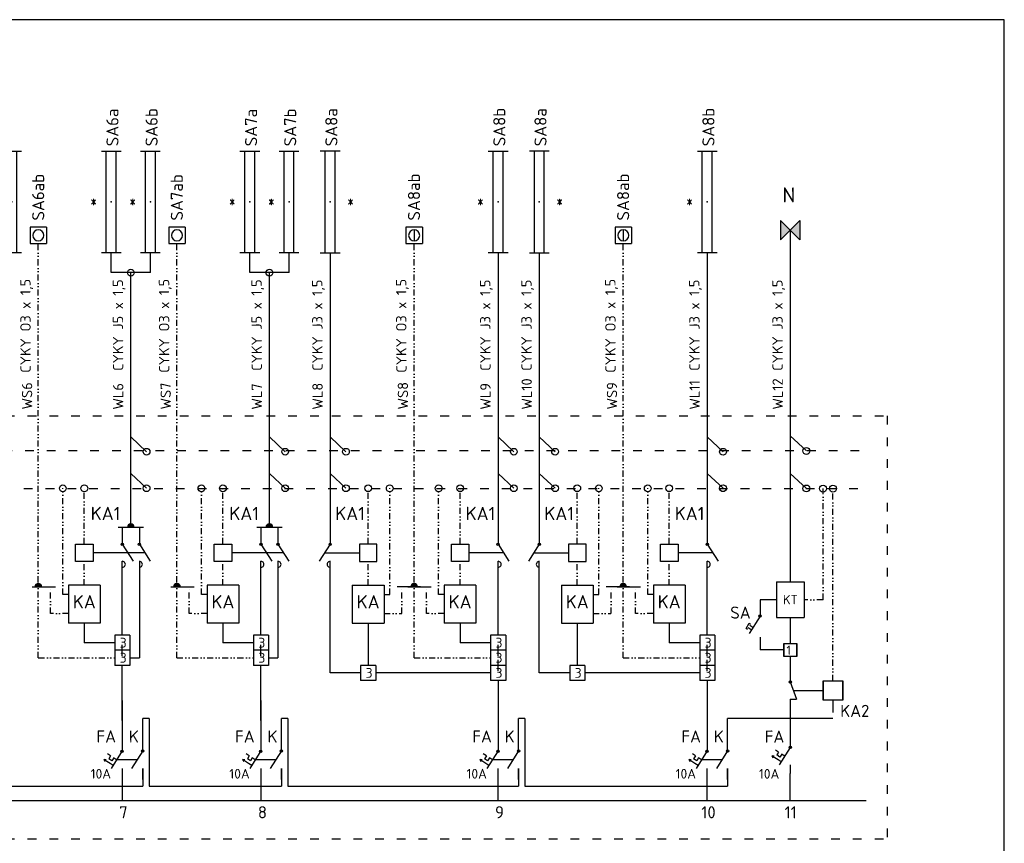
# Model space of a CAD drawing. Header units: millimetres. Extents: x -37966 to 4034, y 1212 to 30952.
# Tile 3 of 3: x -16367 to 4034, y 13890 to 30952. Entities that reach past the tile are written whole.
import ezdxf
from ezdxf.enums import TextEntityAlignment as Align

# ---------------------------------------------------------------- set-up
doc = ezdxf.new("R2010")
doc.units = ezdxf.units.MM
doc.linetypes.add('ACAD_ISO03W100', pattern=[30, 12, -18])
doc.linetypes.add('DIVIDE', pattern=[1.25, 0.5, -0.25, 0, -0.25, 0, -0.25])
for name, color, linetype in [('090-Z-VYPÍNAČE', 2, 'Continuous'), ('100', 100, 'Continuous'), ('EL1', 7, 'Continuous'), ('EL3', 1, 'Continuous'), ('ILS_LUMINAIRES', 7, 'Continuous'), ('LIŠTA', 6, 'Continuous'), ('PEN', 6, 'ACAD_ISO03W100'), ('PRVKY', 1, 'Continuous'), ('ROZVÁDĚČ', 1, 'ACAD_ISO03W100'), ('spoje', 7, 'Continuous'), ('VYPINACE', 2, 'Continuous'), ('Z-OVLÁDACÍ', 3, 'DIVIDE'), ('Z-ROZVADECE', 1, 'Continuous'), ('Z-VYPÍNAČE', 2, 'Continuous')]:
    doc.layers.add(name, color=color, linetype=linetype)
doc.styles.add('ISOCPEUR', font='isocpeur.ttf')
doc.styles.add('ISOCPEUR_10', font='isocpeur.ttf', dxfattribs={"width": 0.9})
doc.styles.get("Standard").update_dxf_attribs({"font": 'isocpeur.ttf'})

# ---------------------------------------------------------------- blocks, each defined once
blk = doc.blocks.new('ELJL22')
at = {"layer": 'EL3', "linetype": 'Continuous'}
for p, q in [((-8, -1.56), (-8, 1.56)), ((8, 1.56), (8, -1.56)), ((-8, 0.78), (8, 0.78)), ((-8, -0.78), (8, -0.78))]:
    blk.add_line(p, q, dxfattribs=at)
blk.add_point((0, 0), dxfattribs=at)
at = {"layer": 'EL1', "flags": 8}
blk.add_attdef('POPIS', text='', height=1, dxfattribs=at).set_placement((0, 3), align=Align.MIDDLE)
at = {"layer": 'EL1', "linetype": 'Continuous', "flags": 1}
blk.add_attdef('SVITIDLO', (0, 0), '', height=2, dxfattribs=at)
blk = doc.blocks.new('tlačítko')
at = {"layer": 'Z-VYPÍNAČE'}
for p, q in [((-3120398, -5107014), (-3120398, -5107344)), ((-3120398, -5107014), (-3120069, -5107014)), ((-3120069, -5107014), (-3120069, -5107344)), ((-3120069, -5107344), (-3120398, -5107344))]:
    blk.add_line(p, q, dxfattribs=at)
blk.add_circle((-3120234, -5107179), 111, dxfattribs=at)

msp = doc.modelspace()

# ---------------------------------------------------------------- hatches: boundary and pattern name
h = msp.add_hatch(color=6)
h.dxf.hatch_style = 1
h.paths.add_polyline_path([(-14065, 20507, -0.414214), (-13995, 20438), (-14065, 20438)])
h.paths.add_polyline_path([(-14065, 20507), (-14065, 20438), (-14134, 20438, -0.414214)])
h = msp.add_hatch(color=6)
h.dxf.hatch_style = 1
h.paths.add_polyline_path([(-11193, 20507, -0.414214), (-11123, 20438), (-11193, 20438)])
h.paths.add_polyline_path([(-11193, 20507), (-11193, 20438), (-11262, 20438, -0.414214)])
h = msp.add_hatch(color=6)
h.dxf.hatch_style = 1
h.paths.add_polyline_path([(-15981, 19273, -0.414214), (-15911, 19204), (-15981, 19204)])
h.paths.add_polyline_path([(-15981, 19273), (-15981, 19204), (-16050, 19204, -0.414214)])
h = msp.add_hatch(color=6)
h.dxf.hatch_style = 1
h.paths.add_polyline_path([(-13109, 19273, -0.414214), (-13039, 19204), (-13109, 19204)])
h.paths.add_polyline_path([(-13109, 19273), (-13109, 19204), (-13178, 19204, -0.414214)])
h = msp.add_hatch(color=6)
h.dxf.hatch_style = 1
h.paths.add_polyline_path([(-8194, 19273, -0.414214), (-8125, 19204), (-8194, 19204)])
h.paths.add_polyline_path([(-8194, 19273), (-8194, 19204), (-8264, 19204, -0.414214)])
h = msp.add_hatch(color=6)
h.dxf.hatch_style = 1
h.paths.add_polyline_path([(-3862, 19273, -0.414214), (-3792, 19204), (-3862, 19204)])
h.paths.add_polyline_path([(-3862, 19273), (-3862, 19204), (-3931, 19204, -0.414214)])
at = {"layer": 'Z-ROZVADECE'}
h = msp.add_hatch(color=256, dxfattribs=at)
h.paths.add_polyline_path([(-601, 26791), (-601, 26390), (-400, 26590)])
h.paths.add_polyline_path([(-200, 26791), (-400, 26590), (-200, 26390)])

# ---------------------------------------------------------------- linework, layer by layer
for p, q in [((4034, 30952), (-37966, 30952)), ((4034, 1212), (4034, 30952)), ((-8194, 26599), (-8194, 26370)), ((-3862, 26599), (-3862, 26370)), ((-14470, 25712), (-14470, 26126)), ((-13659, 25712), (-13659, 26126)), ((-11598, 25712), (-11598, 26126)), ((-10787, 25712), (-10787, 26126)), ((-9934, 26126), (-9934, 20085)), ((-6454, 26126), (-6454, 20085)), ((-5601, 26126), (-5601, 20085)), ((-2122, 26126), (-2122, 20085)), ((-13659, 25712), (-14470, 25712)), ((-14065, 20438), (-14065, 25712)), ((-10787, 25712), (-11598, 25712)), ((-11193, 20438), (-11193, 25712)), ((-14241, 20438), (-14241, 20085)), ((-11369, 20438), (-11369, 20085)), ((-14241, 20085), (-14015, 19732)), ((-13888, 20085), (-13663, 19732)), ((-11369, 20085), (-11143, 19732)), ((-11016, 20085), (-10790, 19732)), ((-9934, 20085), (-10160, 19732)), ((-6454, 20085), (-6229, 19732)), ((-5601, 20085), (-5827, 19732)), ((-2122, 20085), (-1896, 19732)), ((-14241, 18201), (-14241, 19732)), ((-11369, 18201), (-11369, 19732)), ((-9934, 17420), (-9934, 19732)), ((-6454, 18201), (-6454, 19732)), ((-5601, 17420), (-5601, 19732)), ((-2122, 18201), (-2122, 19732)), ((-1026, 18597), (-1256, 18236)), ((-15028, 18452), (-15028, 18045)), ((-12156, 18452), (-12156, 18045)), ((-9147, 18452), (-9147, 17573)), ((-7241, 18452), (-7241, 18045)), ((-4814, 18452), (-4814, 17573)), ((-2909, 18452), (-2909, 18045)), ((-1175, 18364), (-1240, 18405)), ((-1210, 18310), (-1275, 18352)), ((-14397, 18045), (-15028, 18045)), ((-14241, 17767), (-14241, 18003)), ((-11525, 18045), (-12156, 18045)), ((-11369, 17767), (-11369, 18003)), ((-6611, 18045), (-7241, 18045)), ((-6454, 17767), (-6454, 18003)), ((-2278, 18045), (-2909, 18045)), ((-2122, 17767), (-2122, 18003)), ((-14241, 16431), (-14241, 17576)), ((-11369, 16431), (-11369, 17576)), ((-6454, 17454), (-6454, 17691)), ((-2122, 17454), (-2122, 17691)), ((-9303, 17420), (-9934, 17420)), ((-6611, 17420), (-8991, 17420)), ((-4971, 17420), (-5601, 17420)), ((-2278, 17420), (-4658, 17420)), ((-6454, 17263), (-6454, 15803)), ((-2122, 17263), (-2122, 15803)), ((-400, 17235), (-272, 16874)), ((-336, 17054), (280, 17054)), ((-14241, 16846), (-14241, 15803)), ((-11369, 16846), (-11369, 15803)), ((-400, 16874), (-400, 15876)), ((-400, 16874), (-272, 16874)), ((-13818, 15803), (-13818, 16477)), ((-13685, 16477), (-13818, 16477)), ((-13685, 16477), (-13685, 15074)), ((-10946, 15803), (-10946, 16477)), ((-10813, 16477), (-10946, 16477)), ((-10813, 16477), (-10813, 15074)), ((-6031, 15803), (-6031, 16477)), ((-5898, 16477), (-6031, 16477)), ((-5898, 16477), (-5898, 15074)), ((-1699, 15803), (-1699, 16477)), ((483, 16477), (-1699, 16477)), ((-14485, 15701), (-14548, 15741)), ((-14241, 15803), (-14472, 15442)), ((-13818, 15803), (-14048, 15442)), ((-11612, 15701), (-11676, 15741)), ((-11369, 15803), (-11600, 15442)), ((-10946, 15803), (-11176, 15442)), ((-6698, 15701), (-6761, 15741)), ((-6454, 15803), (-6685, 15442)), ((-6031, 15803), (-6262, 15442)), ((-2365, 15701), (-2429, 15741)), ((-2122, 15803), (-2353, 15442)), ((-1699, 15803), (-1929, 15442)), ((-644, 15780), (-709, 15821)), ((-644, 15780), (-682, 15720)), ((-616, 15678), (-682, 15720)), ((-400, 15876), (-631, 15516)), ((-578, 15737), (-616, 15678)), ((-516, 15696), (-580, 15737)), ((-14622, 15626), (-14598, 15582)), ((-14559, 15586), (-14622, 15626)), ((-14622, 15626), (-14573, 15623)), ((-14496, 15545), (-14559, 15586)), ((-14485, 15701), (-14522, 15642)), ((-14457, 15601), (-14522, 15642)), ((-14432, 15505), (-14496, 15545)), ((-14420, 15659), (-14457, 15601)), ((-14359, 15619), (-14422, 15659)), ((-14356, 15623), (-13933, 15623)), ((-11750, 15626), (-11726, 15582)), ((-11687, 15586), (-11750, 15626)), ((-11750, 15626), (-11700, 15623)), ((-11623, 15545), (-11687, 15586)), ((-11612, 15701), (-11650, 15642)), ((-11585, 15601), (-11650, 15642)), ((-11560, 15505), (-11623, 15545)), ((-11548, 15659), (-11585, 15601)), ((-11487, 15619), (-11550, 15659)), ((-11484, 15623), (-11061, 15623)), ((-6835, 15626), (-6812, 15582)), ((-6772, 15586), (-6835, 15626)), ((-6835, 15626), (-6786, 15623)), ((-6709, 15545), (-6772, 15586)), ((-6698, 15701), (-6735, 15642)), ((-6671, 15601), (-6735, 15642)), ((-6646, 15505), (-6709, 15545)), ((-6633, 15659), (-6671, 15601)), ((-6572, 15619), (-6635, 15659)), ((-6570, 15623), (-6146, 15623)), ((-2503, 15626), (-2479, 15582)), ((-2440, 15586), (-2503, 15626)), ((-2503, 15626), (-2453, 15623)), ((-2376, 15545), (-2440, 15586)), ((-2365, 15701), (-2403, 15642)), ((-2338, 15601), (-2403, 15642)), ((-2313, 15505), (-2376, 15545)), ((-2301, 15659), (-2338, 15601)), ((-2240, 15619), (-2303, 15659)), ((-2237, 15623), (-1814, 15623)), ((-785, 15703), (-760, 15659)), ((-720, 15662), (-785, 15703)), ((-785, 15703), (-734, 15700)), ((-655, 15621), (-720, 15662)), ((-591, 15579), (-655, 15621)), ((-400, 15516), (-400, 15335)), ((-14246, 15442), (-14246, 14781)), ((-13818, 15442), (-13818, 15074)), ((-11374, 15442), (-11374, 14781)), ((-10946, 15442), (-10946, 15074)), ((-6459, 15442), (-6459, 14781)), ((-6031, 15442), (-6031, 15074)), ((-2127, 15442), (-2127, 14781)), ((-1699, 15442), (-1699, 15074))]:
    msp.add_line(p, q)
at = {"ltscale": 0.15}
for p, q in [((-400, 26590), (-400, 19308)), ((-14065, 22308), (-13738, 22003)), ((-11193, 22308), (-10866, 22003)), ((-9934, 22308), (-9607, 22003)), ((-6454, 22308), (-6128, 22003)), ((-5601, 22308), (-5275, 22003)), ((-2122, 22308), (-1795, 22003)), ((-400, 22331), (-67, 22019)), ((-14065, 21550), (-13738, 21245)), ((-11193, 21550), (-10866, 21245)), ((-9934, 21550), (-9607, 21245)), ((-6454, 21550), (-6128, 21245)), ((-5601, 21550), (-5275, 21245)), ((-2122, 21550), (-1795, 21245)), ((-400, 21553), (-67, 21241)), ((-13888, 20438), (-13888, 20085)), ((-11016, 20438), (-11016, 20085)), ((-13888, 19732), (-13888, 17732)), ((-11016, 19732), (-11016, 17732)), ((-400, 18566), (-400, 18031)), ((-400, 17761), (-400, 17210)), ((-13818, 15209), (-13818, 15442)), ((-10946, 15209), (-10946, 15442)), ((-6031, 15209), (-6031, 15442)), ((-1699, 15209), (-1699, 15442)), ((-400, 14778), (-400, 15335)), ((-16557, 15074), (-13818, 15074)), ((-13685, 15074), (-10946, 15074)), ((-10813, 15074), (-6031, 15074)), ((-5898, 15074), (-1699, 15074))]:
    msp.add_line(p, q, dxfattribs=at)
at = {"color": 6}
for p, q in [((-14329, 20438), (-13800, 20438)), ((-11457, 20438), (-10928, 20438)), ((-16109, 19204), (-15626, 19204)), ((-13237, 19204), (-12754, 19204)), ((-8066, 19204), (-8549, 19204)), ((-8322, 19204), (-7840, 19204)), ((-3734, 19204), (-4216, 19204)), ((-3990, 19204), (-3507, 19204))]:
    msp.add_line(p, q, dxfattribs=at)
at = {"linetype": 'Continuous'}
for p, q in [((-13775, 19908), (-14847, 19909)), ((-10903, 19908), (-11974, 19909)), ((-10047, 19908), (-9328, 19909)), ((-6342, 19908), (-7060, 19909)), ((-5714, 19908), (-4996, 19909)), ((-2009, 19908), (-2727, 19909)), ((-14085, 18201), (-14397, 18201)), ((-14397, 18201), (-14397, 17888)), ((-14085, 18201), (-14085, 17888)), ((-11213, 18201), (-11525, 18201)), ((-11525, 18201), (-11525, 17888)), ((-11213, 18201), (-11213, 17888)), ((-6298, 18201), (-6611, 18201)), ((-6611, 18201), (-6611, 17888)), ((-6298, 18201), (-6298, 17888)), ((-1966, 18201), (-2278, 18201)), ((-2278, 18201), (-2278, 17888)), ((-1966, 18201), (-1966, 17888)), ((-14085, 17888), (-14397, 17888)), ((-14085, 17888), (-14397, 17888)), ((-14397, 17888), (-14397, 17576)), ((-14085, 17888), (-14085, 17576)), ((-11213, 17888), (-11525, 17888)), ((-11213, 17888), (-11525, 17888)), ((-11525, 17888), (-11525, 17576)), ((-11213, 17888), (-11213, 17576)), ((-6298, 17888), (-6611, 17888)), ((-6298, 17888), (-6611, 17888)), ((-6611, 17888), (-6611, 17576)), ((-6298, 17888), (-6298, 17576)), ((-1966, 17888), (-2278, 17888)), ((-1966, 17888), (-2278, 17888)), ((-2278, 17888), (-2278, 17576)), ((-1966, 17888), (-1966, 17576)), ((-14085, 17576), (-14397, 17576)), ((-11213, 17576), (-11525, 17576)), ((-8991, 17576), (-9303, 17576)), ((-9303, 17576), (-9303, 17263)), ((-8991, 17576), (-8991, 17263)), ((-6298, 17576), (-6611, 17576)), ((-6611, 17576), (-6611, 17263)), ((-6298, 17576), (-6298, 17263)), ((-4658, 17576), (-4971, 17576)), ((-4971, 17576), (-4971, 17263)), ((-4658, 17576), (-4658, 17263)), ((-1966, 17576), (-2278, 17576)), ((-2278, 17576), (-2278, 17263)), ((-1966, 17576), (-1966, 17263)), ((-8991, 17263), (-9303, 17263)), ((-6298, 17263), (-6611, 17263)), ((-4658, 17263), (-4971, 17263)), ((-1966, 17263), (-2278, 17263))]:
    msp.add_line(p, q, dxfattribs=at)
at = {"ltscale": 10}
for p, q in [((-536, 18031), (-265, 18031)), ((-536, 18031), (-536, 17761)), ((-536, 17761), (-536, 18031)), ((-265, 17761), (-265, 18031)), ((-265, 18031), (-265, 17761)), ((-265, 18031), (-265, 17761)), ((-265, 17761), (-265, 18031)), ((-265, 17761), (-536, 17761)), ((280, 17257), (686, 17257)), ((280, 17257), (280, 16852)), ((280, 16852), (280, 17257)), ((686, 16852), (686, 17257)), ((686, 17257), (686, 16852)), ((686, 17257), (686, 16852)), ((686, 16852), (686, 17257)), ((686, 16852), (280, 16852))]:
    msp.add_line(p, q, dxfattribs=at)
at = {"ltscale": 0.15}
for centre, radius in [((-14065, 25712), 69.5), ((-11193, 25712), 69.5), ((-13738, 22003), 69.5), ((-10866, 22003), 69.5), ((-9607, 22003), 69.5), ((-6128, 22003), 69.5), ((-5275, 22003), 69.5), ((-1795, 22003), 69.5), ((-67, 22019), 71), ((-15474, 21244), 69.5), ((-15028, 21244), 69.5), ((-13738, 21245), 69.5), ((-12602, 21244), 69.5), ((-12156, 21244), 69.5), ((-10866, 21245), 69.5), ((-9607, 21245), 69.5), ((-9147, 21245), 69.5), ((-8701, 21244), 69.5), ((-7687, 21244), 69.5), ((-7241, 21245), 69.5), ((-6128, 21245), 69.5), ((-5275, 21245), 69.5), ((-4814, 21245), 69.5), ((-4369, 21244), 69.5), ((-3355, 21244), 69.5), ((-2909, 21245), 69.5), ((-1795, 21245), 69.5), ((-67, 21241), 71), ((277, 21238), 72.5), ((277, 21238), 72.5), ((483, 21238), 72.5), ((483, 21238), 72.5)]:
    msp.add_circle(centre, radius, dxfattribs=at)
for centre, radius in [((-14241, 20085), 23.8), ((-13888, 20085), 23.8), ((-11369, 20085), 23.8), ((-11016, 20085), 23.8), ((-9934, 20085), 23.8), ((-6454, 20085), 23.8), ((-5601, 20085), 23.8), ((-2122, 20085), 23.8), ((-1026, 18597), 24.3), ((-400, 17235), 24.3), ((-14246, 15795), 23.8), ((-13818, 15803), 24.3), ((-11374, 15795), 23.8), ((-10946, 15803), 24.3), ((-6459, 15795), 23.8), ((-6031, 15803), 24.3), ((-2127, 15795), 23.8), ((-1699, 15803), 24.3), ((-400, 15876), 24.3)]:
    msp.add_circle(centre, radius)
at = {"color": 6}
for centre in [(-14065, 20438), (-11193, 20438), (-15981, 19204), (-13109, 19204), (-8194, 19204), (-3862, 19204)]:
    msp.add_arc(centre, 69.5, 0, 180, dxfattribs=at)
at = {"ltscale": 0.15}
for centre, start, end in [((-14241, 19669), 269.9757, 90), ((-13888, 19669), 269.9757, 90), ((-11369, 19669), 269.9757, 90), ((-11016, 19669), 269.9757, 90), ((-9934, 19669), 90, 270.0243), ((-6454, 19669), 269.9757, 90), ((-5601, 19669), 90, 270.0243), ((-2122, 19669), 269.9757, 90)]:
    msp.add_arc(centre, 63.2, start, end, dxfattribs=at)
at = {"layer": 'LIŠTA', "ltscale": 0.02}
msp.add_line((-34578, 14781), (1173, 14778), dxfattribs=at)
at = {"layer": 'PEN', "ltscale": 15}
for p, q in [((-32454, 22029), (1173, 22025)), ((-32479, 21245), (1173, 21241))]:
    msp.add_line(p, q, dxfattribs=at)
at = {"layer": 'PRVKY', "color": 1}
for p, q in [((-601, 26791), (-200, 26390)), ((-200, 26791), (-601, 26390))]:
    msp.add_line(p, q, dxfattribs=at)
at = {"layer": 'ROZVÁDĚČ', "ltscale": 15}
for p, q in [((-36002, 22749), (1603, 22745)), ((1603, 22746), (1603, 13982)), ((-36002, 13986), (1603, 13982))]:
    msp.add_line(p, q, dxfattribs=at)
at = {"layer": 'spoje'}
for p, q in [((-686, 18937), (-1026, 18937)), ((-1026, 18937), (-1026, 18597)), ((-1317, 18338), (-1254, 18448)), ((-1254, 18448), (-1226, 18432)), ((-1287, 18321), (-1317, 18338)), ((-1026, 18158), (-1026, 17896)), ((-536, 17896), (-1026, 17896))]:
    msp.add_line(p, q, dxfattribs=at)
at = {"layer": 'VYPINACE'}
for p, q in [((-15210, 20090), (-14847, 20090)), ((-15210, 19727), (-15210, 20090)), ((-14847, 20090), (-14847, 19727)), ((-12337, 20090), (-11974, 20090)), ((-12337, 19727), (-12337, 20090)), ((-11974, 20090), (-11974, 19727)), ((-8965, 20090), (-9328, 20090)), ((-9328, 20090), (-9328, 19727)), ((-8965, 19727), (-8965, 20090)), ((-7423, 20090), (-7060, 20090)), ((-7423, 19727), (-7423, 20090)), ((-7060, 20090), (-7060, 19727)), ((-4633, 20090), (-4996, 20090)), ((-4996, 20090), (-4996, 19727)), ((-4633, 19727), (-4633, 20090)), ((-3090, 20090), (-2727, 20090)), ((-3090, 19727), (-3090, 20090)), ((-2727, 20090), (-2727, 19727)), ((-14847, 19727), (-15210, 19727)), ((-11974, 19727), (-12337, 19727)), ((-9328, 19727), (-8965, 19727)), ((-7060, 19727), (-7423, 19727)), ((-4996, 19727), (-4633, 19727)), ((-2727, 19727), (-3090, 19727)), ((-14699, 19238), (-15357, 19238)), ((-15357, 19238), (-15357, 18452)), ((-14699, 19238), (-14699, 18452)), ((-11827, 19238), (-12485, 19238)), ((-12485, 19238), (-12485, 18452)), ((-11827, 19238), (-11827, 18452)), ((-9476, 19238), (-8818, 19238)), ((-9476, 19238), (-9476, 18452)), ((-8818, 19238), (-8818, 18452)), ((-6913, 19238), (-7570, 19238)), ((-7570, 19238), (-7570, 18452)), ((-6913, 19238), (-6913, 18452)), ((-5143, 19238), (-4486, 19238)), ((-5143, 19238), (-5143, 18452)), ((-4486, 19238), (-4486, 18452)), ((-2580, 19238), (-3238, 19238)), ((-3238, 19238), (-3238, 18452)), ((-2580, 19238), (-2580, 18452)), ((-686, 19308), (-115, 19308)), ((-686, 19308), (-686, 18566)), ((-115, 19308), (-115, 18566)), ((-686, 18566), (-115, 18566)), ((-14699, 18452), (-15357, 18452)), ((-11827, 18452), (-12485, 18452)), ((-9476, 18452), (-8818, 18452)), ((-6913, 18452), (-7570, 18452)), ((-5143, 18452), (-4486, 18452)), ((-2580, 18452), (-3238, 18452))]:
    msp.add_line(p, q, dxfattribs=at)
at = {"layer": 'Z-OVLÁDACÍ', "ltscale": 250}
for p, q in [((-15981, 17733), (-15981, 26314)), ((-13109, 17733), (-13109, 26314)), ((-8194, 17733), (-8194, 26314)), ((-3862, 17733), (-3862, 26314)), ((-15474, 19042), (-15474, 21244)), ((-15028, 20090), (-15028, 21244)), ((-12602, 19042), (-12602, 21244)), ((-12156, 20090), (-12156, 21244)), ((-9147, 20090), (-9147, 21244)), ((-8701, 19042), (-8701, 21244)), ((-7687, 19042), (-7687, 21244)), ((-7241, 20090), (-7241, 21244)), ((-4814, 20090), (-4814, 21244)), ((-4369, 19042), (-4369, 21244)), ((-3355, 19042), (-3355, 21244)), ((-2909, 20090), (-2909, 21244)), ((277, 18937), (277, 21241)), ((483, 17257), (483, 21241)), ((-15028, 19238), (-15028, 19727)), ((-12156, 19238), (-12156, 19727)), ((-9147, 19238), (-9147, 19727)), ((-7241, 19238), (-7241, 19727)), ((-4814, 19238), (-4814, 19727)), ((-2909, 19238), (-2909, 19727)), ((-15727, 18649), (-15727, 19204)), ((-12855, 18649), (-12855, 19204)), ((-8448, 18649), (-8448, 19204)), ((-7941, 18649), (-7941, 19204)), ((-4115, 18649), (-4115, 19204)), ((-3608, 18649), (-3608, 19204)), ((277, 18937), (-115, 18937)), ((-15727, 18649), (-15726, 18648)), ((-15357, 18648), (-15726, 18648)), ((-12855, 18649), (-12854, 18648)), ((-12485, 18648), (-12854, 18648)), ((-8818, 18648), (-8449, 18648)), ((-7941, 18649), (-7940, 18648)), ((-7570, 18648), (-7940, 18648)), ((-4486, 18648), (-4116, 18648)), ((-3608, 18649), (-3607, 18648)), ((-3238, 18648), (-3607, 18648)), ((-15981, 17733), (-14397, 17733)), ((-13109, 17733), (-11525, 17733)), ((-8194, 17733), (-6611, 17733)), ((-3862, 17733), (-2278, 17733))]:
    msp.add_line(p, q, dxfattribs=at)
at = {"layer": 'Z-OVLÁDACÍ', "ltscale": 500}
for p, q in [((-15357, 19042), (-15474, 19042)), ((-12485, 19042), (-12602, 19042)), ((-8818, 19042), (-8701, 19042)), ((-7570, 19042), (-7687, 19042)), ((-4486, 19042), (-4369, 19042)), ((-3238, 19042), (-3355, 19042)), ((483, 16852), (483, 16477))]:
    msp.add_line(p, q, dxfattribs=at)
at = {"layer": 'Z-ROZVADECE'}
for p, q in [((-601, 26791), (-601, 26390)), ((-200, 26791), (-200, 26390))]:
    msp.add_line(p, q, dxfattribs=at)
at = {"layer": 'Z-VYPÍNAČE'}
for p, q in [((-14085, 17732), (-13888, 17732)), ((-11213, 17732), (-11016, 17732))]:
    msp.add_line(p, q, dxfattribs=at)

# ---------------------------------------------------------------- block references
at = {"layer": '090-Z-VYPÍNAČE', "xscale": -1.033593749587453, "yscale": 1.033593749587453, "zscale": 1.033593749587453}
for p in [(-3241035, 5305232), (-3238163, 5305232), (-3233248, 5305232), (-3228916, 5305232)]:
    msp.add_blockref('tlačítko', p, dxfattribs=at)
at = {"layer": 'ILS_LUMINAIRES'}
ref = msp.add_blockref('ELJL22', (-16531, 27176), dxfattribs=dict(at, xscale=131.25, yscale=131.25, zscale=131.25, rotation=90))
ref.add_attrib('POPIS', '*', dxfattribs={"layer": 'EL1', "height": 262, "rotation": 90}).set_placement((-16925, 27176), align=Align.MIDDLE)
ref = msp.add_blockref('ELJL22', (-14470, 27176), dxfattribs=dict(at, xscale=131.25, yscale=131.25, zscale=131.25, rotation=90))
ref.add_attrib('POPIS', '*', dxfattribs={"layer": 'EL1', "height": 262, "rotation": 90}).set_placement((-14864, 27176), align=Align.MIDDLE)
ref = msp.add_blockref('ELJL22', (-13659, 27176), dxfattribs=dict(at, xscale=131.25, yscale=131.25, zscale=131.25, rotation=90))
ref.add_attrib('POPIS', '*', dxfattribs={"layer": 'EL1', "height": 262, "rotation": 90}).set_placement((-14053, 27176), align=Align.MIDDLE)
ref = msp.add_blockref('ELJL22', (-11598, 27176), dxfattribs=dict(at, xscale=131.25, yscale=131.25, zscale=131.25, rotation=90))
ref.add_attrib('POPIS', '*', dxfattribs={"layer": 'EL1', "height": 262, "rotation": 90}).set_placement((-11992, 27176), align=Align.MIDDLE)
ref = msp.add_blockref('ELJL22', (-10787, 27176), dxfattribs=dict(at, xscale=131.25, yscale=131.25, zscale=131.25, rotation=90))
ref.add_attrib('POPIS', '*', dxfattribs={"layer": 'EL1', "height": 262, "rotation": 90}).set_placement((-11181, 27176), align=Align.MIDDLE)
ref = msp.add_blockref('ELJL22', (-9934, 27176), dxfattribs=dict(at, xscale=-131.25, yscale=131.25, zscale=131.25, rotation=270))
ref.add_attrib('POPIS', '*', dxfattribs={"layer": 'EL1', "height": 262, "rotation": 90}).set_placement((-9540, 27176), align=Align.MIDDLE)
ref = msp.add_blockref('ELJL22', (-6454, 27176), dxfattribs=dict(at, xscale=131.25, yscale=131.25, zscale=131.25, rotation=90))
ref.add_attrib('POPIS', '*', dxfattribs={"layer": 'EL1', "height": 262, "rotation": 90}).set_placement((-6848, 27176), align=Align.MIDDLE)
ref = msp.add_blockref('ELJL22', (-5601, 27176), dxfattribs=dict(at, xscale=-131.25, yscale=131.25, zscale=131.25, rotation=270))
ref.add_attrib('POPIS', '*', dxfattribs={"layer": 'EL1', "height": 262, "rotation": 90}).set_placement((-5208, 27176), align=Align.MIDDLE)
ref = msp.add_blockref('ELJL22', (-2122, 27176), dxfattribs=dict(at, xscale=131.25, yscale=131.25, zscale=131.25, rotation=90))
ref.add_attrib('POPIS', '*', dxfattribs={"layer": 'EL1', "height": 262, "rotation": 90}).set_placement((-2516, 27176), align=Align.MIDDLE)

# ---------------------------------------------------------------- texts
at = {"layer": '100', "color": 7, "style": 'ISOCPEUR'}
for p in [(-14294, 17944), (-11422, 17944), (-6508, 17944), (-2175, 17944), (-14294, 17632), (-11422, 17632), (-6508, 17632), (-2175, 17632), (-9200, 17319), (-6508, 17319), (-4868, 17319), (-2175, 17319)]:
    msp.add_text('3', height=204, dxfattribs=at).set_placement(p)
at = {"layer": 'VYPINACE', "style": 'ISOCPEUR'}
for s, height, p in [('N', 310, (-564, 27167)), ('KT', 192.3, (-554, 18842)), ('1', 194, (-481, 17793)), ('10A', 202.4, (-14896, 15230)), ('10A', 202.4, (-12023, 15230)), ('10A', 202.4, (-7109, 15230)), ('10A', 202.4, (-2776, 15230)), ('10A', 202.4, (-1050, 15228))]:
    msp.add_text(s, height=height, rotation=0.15, dxfattribs=at).set_placement(p)
at = {"layer": 'Z-VYPÍNAČE'}
for s, height, rotation, style, p in [('SA6a', 250.8, 90.15, 'ISOCPEUR', (-14319, 28329)), ('SA6b', 250.8, 90.15, 'ISOCPEUR', (-13508, 28329)), ('SA7a', 250.8, 90.15, 'ISOCPEUR', (-11447, 28329)), ('SA7b', 250.8, 90.15, 'ISOCPEUR', (-10636, 28329)), ('SA8a', 250.8, 90.15, 'ISOCPEUR', (-9783, 28329)), ('SA8b', 250.8, 90.15, 'ISOCPEUR', (-6303, 28329)), ('SA8a', 250.8, 90.15, 'ISOCPEUR', (-5450, 28329)), ('SA8b', 250.8, 90.15, 'ISOCPEUR', (-1971, 28329)), ('SA6ab', 250.8, 90.15, 'ISOCPEUR', (-15857, 26791)), ('SA7ab', 250.8, 90.15, 'ISOCPEUR', (-12985, 26791)), ('SA8ab', 250.8, 90.15, 'ISOCPEUR', (-8071, 26791)), ('SA8ab', 250.8, 90.15, 'ISOCPEUR', (-3738, 26791)), ('CYKY O3 x 1,5', 214.4, 90.15, 'ISOCPEUR', (-16137, 23639)), ('CYKY J5 x 1,5', 214.4, 90.15, 'ISOCPEUR', (-14221, 23678)), ('CYKY O3 x 1,5', 214.4, 90.15, 'ISOCPEUR', (-13265, 23639)), ('CYKY J5 x 1,5', 214.4, 90.15, 'ISOCPEUR', (-11348, 23678)), ('CYKY J3 x 1,5', 214.4, 90.15, 'ISOCPEUR', (-10090, 23678)), ('CYKY O3 x 1,5', 214.4, 90.15, 'ISOCPEUR', (-8351, 23639)), ('CYKY J3 x 1,5', 214.4, 90.15, 'ISOCPEUR', (-6610, 23678)), ('CYKY J3 x 1,5', 214.4, 90.15, 'ISOCPEUR', (-5757, 23678)), ('CYKY O3 x 1,5', 214.4, 90.15, 'ISOCPEUR', (-4018, 23639)), ('CYKY J3 x 1,5', 214.4, 90.15, 'ISOCPEUR', (-2278, 23678)), ('CYKY J3 x 1,5', 214.4, 90.15, 'ISOCPEUR', (-556, 23678)), ('WL10', 214.4, 90.15, 'ISOCPEUR', (-5754, 22875)), ('WL11', 214.4, 90.15, 'ISOCPEUR', (-2275, 22875)), ('WL12', 214.4, 90.15, 'ISOCPEUR', (-554, 22875)), ('WS6', 214.4, 90.15, 'ISOCPEUR', (-16106, 22877)), ('WL6', 214.4, 90.15, 'ISOCPEUR', (-14218, 22875)), ('WS7', 214.4, 90.15, 'ISOCPEUR', (-13234, 22877)), ('WL7', 214.4, 90.15, 'ISOCPEUR', (-11346, 22875)), ('WL8', 214.4, 90.15, 'ISOCPEUR', (-10087, 22875)), ('WS8', 214.4, 90.15, 'ISOCPEUR', (-8319, 22877)), ('WL9', 214.4, 90.15, 'ISOCPEUR', (-6608, 22875)), ('WS9', 214.4, 90.15, 'ISOCPEUR', (-3987, 22877)), ('KA1', 276.2, 359.85, 'ISOCPEUR_10', (-14896, 20586)), ('KA1', 276.2, 359.85, 'ISOCPEUR_10', (-12024, 20586)), ('KA1', 276.2, 359.85, 'ISOCPEUR_10', (-9830, 20586)), ('KA1', 276.2, 359.85, 'ISOCPEUR_10', (-7128, 20586)), ('KA1', 276.2, 359.85, 'ISOCPEUR_10', (-5497, 20585)), ('KA1', 276.2, 359.85, 'ISOCPEUR_10', (-2795, 20585)), ('KA', 276.2, 359.85, 'ISOCPEUR_10', (-15267, 18756)), ('KA', 276.2, 359.85, 'ISOCPEUR_10', (-12395, 18756)), ('KA', 276.2, 359.85, 'ISOCPEUR_10', (-9386, 18756)), ('KA', 276.2, 359.85, 'ISOCPEUR_10', (-7480, 18756)), ('KA', 276.2, 359.85, 'ISOCPEUR_10', (-5053, 18756)), ('KA', 276.2, 359.85, 'ISOCPEUR_10', (-3148, 18756)), ('SA', 250.8, 0.15, 'ISOCPEUR', (-1645, 18543)), ('KA2', 250.8, 0.15, 'ISOCPEUR', (634, 16507)), ('FA', 250.8, 0.15, 'ISOCPEUR', (-14776, 15977)), ('K', 251, 0.15, 'ISOCPEUR', (-14105, 15977)), ('FA', 250.8, 0.15, 'ISOCPEUR', (-11904, 15977)), ('K', 251, 0.15, 'ISOCPEUR', (-11233, 15977)), ('FA', 250.8, 0.15, 'ISOCPEUR', (-6989, 15977)), ('K', 251, 0.15, 'ISOCPEUR', (-6319, 15977)), ('FA', 250.8, 0.15, 'ISOCPEUR', (-2657, 15977)), ('K', 251, 0.15, 'ISOCPEUR', (-1986, 15977)), ('FA', 250.8, 0.15, 'ISOCPEUR', (-930, 15975)), ('7', 251, 0.15, 'ISOCPEUR', (-14305, 14407)), ('8', 251, 0.15, 'ISOCPEUR', (-11432, 14407)), ('9', 251, 0.15, 'ISOCPEUR', (-6518, 14407)), ('10', 250.8, 0.15, 'ISOCPEUR', (-2244, 14407)), ('11', 250.8, 0.15, 'ISOCPEUR', (-518, 14405))]:
    msp.add_text(s, height=height, rotation=rotation, dxfattribs=dict(at, style=style)).set_placement(p)

doc.saveas('drawing.dxf')
